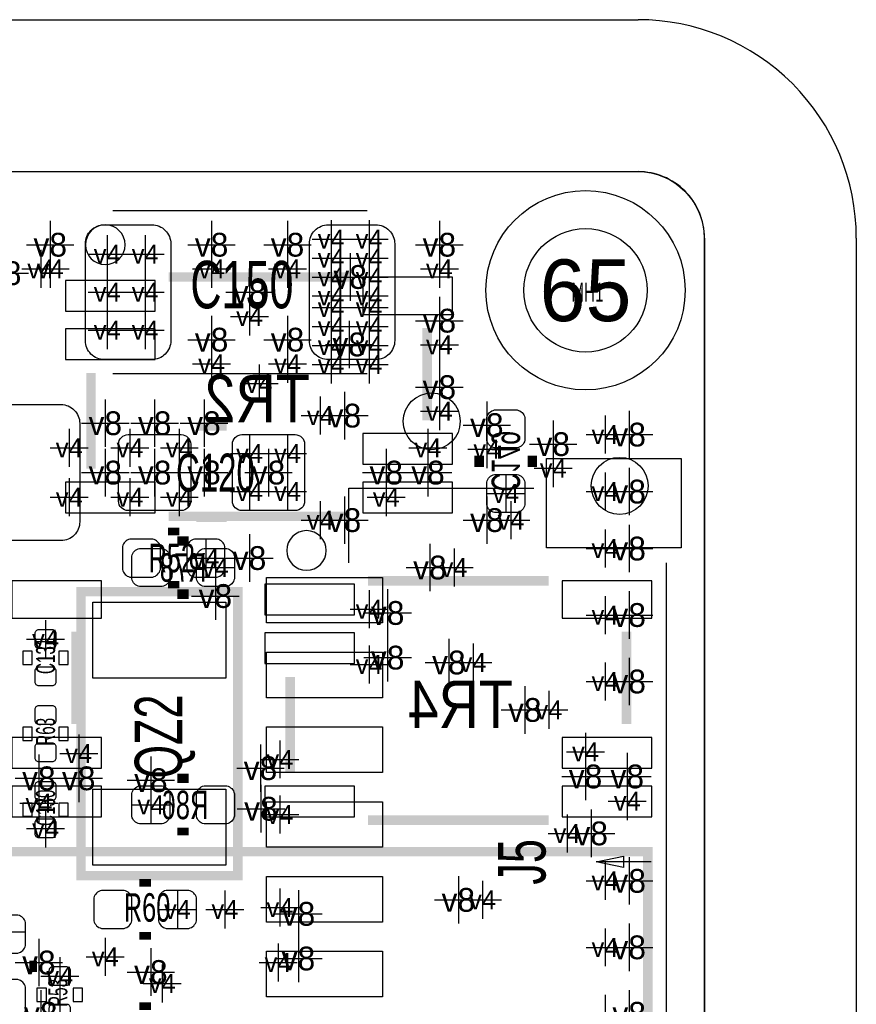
# Model space of a CAD drawing. Extents: x -64 to 356, y -42 to 255.
# Tile 23 of 31: x 40 to 51, y 13 to 26. Entities that reach past the tile are written whole.
import ezdxf
from ezdxf.enums import TextEntityAlignment as Align

# ---------------------------------------------------------------- set-up
doc = ezdxf.new("R2010")
doc.units = 0
for name, color, linetype in [('BG_OUTLINE', 7, 'CONTINUOUS'), ('BG_PANEL', 7, 'CONTINUOUS'), ('MA_NCLEGEND-1-16', 7, 'CONTINUOUS'), ('MA_NCLEGEND-1-2', 7, 'CONTINUOUS'), ('MA_NCLEGEND-14-15', 7, 'CONTINUOUS'), ('MA_NCLEGEND-15-16', 7, 'CONTINUOUS'), ('MA_NCLEGEND-2-3', 7, 'CONTINUOUS'), ('MA_NCLEGEND-3-14', 7, 'CONTINUOUS'), ('PG_SILKSCREEN_BOTTOM', 7, 'CONTINUOUS'), ('PG_SILKSCREEN_TOP', 7, 'CONTINUOUS'), ('PIN_BOTTOM', 7, 'CONTINUOUS'), ('PIN_TOP', 7, 'CONTINUOUS'), ('RD_ASSEMBLY_BOTTOM', 7, 'CONTINUOUS'), ('RD_ASSEMBLY_TOP', 7, 'CONTINUOUS')]:
    doc.layers.add(name, color=color, linetype=linetype)

# ---------------------------------------------------------------- blocks, each defined once
blk = doc.blocks.new('FIGURE_CROSS')
for points in [[(0, 0.5), (0, -0.5)], [(-0.5, 0), (0.5, 0)]]:
    blk.add_lwpolyline(points)
blk = doc.blocks.new('FIGURE_CIRCLE')
blk.add_circle((0, 0), 0.5)

msp = doc.modelspace()

# ---------------------------------------------------------------- linework, layer by layer
at = {"layer": 'BG_OUTLINE'}
msp.add_lwpolyline([(-1.5875, 22.9235, -0.414205), (-0.6985, 23.8125), (48.3235, 23.8125, -0.414199), (49.2125, 22.9235), (49.2125, 20.5105), (49.2125, 1.7145), (49.2125, -0.6985, -0.414223), (48.3235, -1.5875), (-0.6985, -1.5875, -0.414228), (-1.5875, -0.6985)], format="xyb", close=True, dxfattribs=at)
at = {"layer": 'BG_PANEL'}
for points in [[(-0.694182, 25.8445), (48.327818, 25.8445)], [(-0.694182, 23.8125), (48.327818, 23.8125)], [(49.216818, 22.9235), (49.216818, -0.6985)], [(51.248818, 22.9235), (51.248818, -0.6985)]]:
    msp.add_lwpolyline(points, dxfattribs=at)
for points in [[(51.248818, 22.9235, 0.414214), (48.327818, 25.8445)], [(49.216818, 22.9235, 0.414214), (48.327818, 23.8125)]]:
    msp.add_lwpolyline(points, format="xyb", dxfattribs=at)
at = {"layer": 'PG_SILKSCREEN_BOTTOM'}
for points in [[(41.463976, 22.8346, 1), (40.933624, 22.8346, 1)], [(44.156376, 18.7452, 1), (43.626024, 18.7452, 1)]]:
    msp.add_lwpolyline(points, format="xyb", close=True, dxfattribs=at)
for points, const_width in [([(42.046144, 22.402546), (44.466256, 22.402546)], 0.127), ([(45.506132, 21.722588), (45.506132, 20.48764)], 0.127), ([(41.006268, 21.11756), (41.006268, 19.837654)], 0.127), ([(46.2026, 20.0152), (46.2026, 19.8628)], 0.127), ([(46.9138, 20.0152), (46.9138, 19.8628)], 0.127), ([(42.046144, 19.202654), (44.466256, 19.202654)], 0.127), ([(42.164, 18.8722), (42.3164, 18.8722)], 0.127), ([(44.713144, 18.338546), (47.133256, 18.338546)], 0.127), ([(42.164, 18.161), (42.3164, 18.161)], 0.127), ([(40.807132, 17.658588), (40.807132, 16.42364)], 0.127), ([(48.173132, 17.658588), (48.173132, 16.42364)], 0.127), ([(43.673268, 17.05356), (43.673268, 15.773654)], 0.127), ([(42.3164, 15.6972), (42.164, 15.6972)], 0.127), ([(44.713144, 15.138654), (47.133256, 15.138654)], 0.127), ([(42.3164, 14.986), (42.164, 14.986)], 0.1016), ([(35.004502, 2.75971), (48.459898, 2.75971), (48.459898, 14.71549), (35.743642, 14.71549), (35.004502, 13.976096), (35.004502, 2.75971)], 0.127)]:
    msp.add_lwpolyline(points, dxfattribs=dict(at, const_width=const_width))
at = {"layer": 'PG_SILKSCREEN_TOP'}
for points in [[(41.3004, 23.2918), (44.704, 23.2918)], [(44.704, 21.1074), (41.3004, 21.1074)], [(44.45762, 18.579592), (44.45762, 19.57959)], [(44.45762, 19.57959), (46.932596, 19.57959)], [(48.707548, 10.579608), (48.707548, 18.579592)], [(40.2971, 17.3101), (40.5003, 17.3101)], [(40.5003, 15.2781), (40.2971, 15.2781)], [(47.766224, 14.5796), (48.134524, 14.6558)], [(48.134524, 14.6558), (48.134524, 14.5034)], [(48.502824, 14.5796), (47.766224, 14.5796)], [(48.134524, 14.5034), (47.766224, 14.5796)]]:
    msp.add_lwpolyline(points, dxfattribs=at)
for points, const_width in [([(42.8244, 20.3962), (42.418, 20.3962)], 0.1016), ([(42.8244, 19.177), (42.418, 19.177)], 0.1016), ([(42.1894, 18.9992), (42.037, 18.9992)], 0.1016), ([(42.1894, 18.288), (42.037, 18.288)], 0.1016), ([(40.872664, 18.19402), (40.872664, 14.39418), (42.972736, 14.39418), (42.972736, 18.19402), (40.872664, 18.19402)], 0.127), ([(41.656, 14.3002), (41.8084, 14.3002)], 0.1016), ([(41.656, 13.589), (41.8084, 13.589)], 0.1016), ([(40.2336, 13.1064), (40.2336, 13.2588)], 0.1016), ([(41.656, 12.6492), (41.8084, 12.6492)], 0.1016)]:
    msp.add_lwpolyline(points, dxfattribs=dict(at, const_width=const_width))
for points in [[(40.0939, 17.2212), (40.2209, 17.2212), (40.2209, 17.399), (40.0939, 17.399)], [(40.5765, 17.2212), (40.7035, 17.2212), (40.7035, 17.399), (40.5765, 17.399)], [(40.0939, 16.2052), (40.2209, 16.2052), (40.2209, 16.383), (40.0939, 16.383)], [(40.5765, 16.2052), (40.7035, 16.2052), (40.7035, 16.383), (40.5765, 16.383)], [(40.2209, 15.367), (40.0939, 15.367), (40.0939, 15.1892), (40.2209, 15.1892)], [(40.7035, 15.367), (40.5765, 15.367), (40.5765, 15.1892), (40.7035, 15.1892)], [(40.2844, 12.7127), (40.4114, 12.7127), (40.4114, 12.8905), (40.2844, 12.8905)], [(40.767, 12.7127), (40.894, 12.7127), (40.894, 12.8905), (40.767, 12.8905)]]:
    msp.add_lwpolyline(points, close=True, dxfattribs=at)
at = {"layer": 'PIN_BOTTOM'}
for points in [[(44.646342, 22.402673), (44.646342, 21.902547), (45.846238, 21.902547), (45.846238, 22.402673)], [(40.666162, 22.357588), (40.666162, 21.947632), (41.866058, 21.947632), (41.866058, 22.357588)], [(40.666162, 21.707602), (40.666162, 21.297646), (41.866058, 21.297646), (41.866058, 21.707602)], [(44.646342, 20.307554), (44.646342, 19.897598), (45.846238, 19.897598), (45.846238, 20.307554)], [(40.666162, 19.657568), (40.666162, 19.247612), (41.866058, 19.247612), (41.866058, 19.657568)], [(44.646342, 19.657568), (44.646342, 19.247612), (45.846238, 19.247612), (45.846238, 19.657568)], [(39.947342, 18.338673), (39.947342, 17.838547), (41.147238, 17.838547), (41.147238, 18.338673)], [(47.313342, 18.338673), (47.313342, 17.838547), (48.513238, 17.838547), (48.513238, 18.338673)], [(43.333162, 18.293588), (43.333162, 17.883632), (44.533058, 17.883632), (44.533058, 18.293588)], [(43.333162, 17.643602), (43.333162, 17.233646), (44.533058, 17.233646), (44.533058, 17.643602)], [(39.947342, 16.243554), (39.947342, 15.833598), (41.147238, 15.833598), (41.147238, 16.243554)], [(47.313342, 16.243554), (47.313342, 15.833598), (48.513238, 15.833598), (48.513238, 16.243554)], [(39.947342, 15.593568), (39.947342, 15.183612), (41.147238, 15.183612), (41.147238, 15.593568)], [(43.333162, 15.593568), (43.333162, 15.183612), (44.533058, 15.183612), (44.533058, 15.593568)], [(47.313342, 15.593568), (47.313342, 15.183612), (48.513238, 15.183612), (48.513238, 15.593568)]]:
    msp.add_lwpolyline(points, close=True, dxfattribs=at)
for points in [[(46.8122, 20.5232), (46.8122, 20.2184, -0.294587), (46.7106, 20.1168), (46.4058, 20.1168, -0.294587), (46.3042, 20.2184), (46.3042, 20.5232, -0.294587), (46.4058, 20.6248), (46.7106, 20.6248, -0.294587)], [(46.8122, 19.6596), (46.8122, 19.3548, -0.294587), (46.7106, 19.2532), (46.4058, 19.2532, -0.294587), (46.3042, 19.3548), (46.3042, 19.6596, -0.294587), (46.4058, 19.7612), (46.7106, 19.7612, -0.294587)], [(41.656, 18.7706), (41.9608, 18.7706, -0.294587), (42.0624, 18.669), (42.0624, 18.3642, -0.294587), (41.9608, 18.2626), (41.656, 18.2626, -0.294587), (41.5544, 18.3642), (41.5544, 18.669, -0.294587)], [(42.5196, 18.7706), (42.8244, 18.7706, -0.294587), (42.926, 18.669), (42.926, 18.3642, -0.294587), (42.8244, 18.2626), (42.5196, 18.2626, -0.294587), (42.418, 18.3642), (42.418, 18.669, -0.294587)], [(41.9608, 15.0876), (41.656, 15.0876, -0.294587), (41.5544, 15.1892), (41.5544, 15.494, -0.294587), (41.656, 15.5956), (41.9608, 15.5956, -0.294587), (42.0624, 15.494), (42.0624, 15.1892, -0.294587)], [(42.8244, 15.0876), (42.5196, 15.0876, -0.294587), (42.418, 15.1892), (42.418, 15.494, -0.294587), (42.5196, 15.5956), (42.8244, 15.5956, -0.294587), (42.926, 15.494), (42.926, 15.1892, -0.294587)]]:
    msp.add_lwpolyline(points, format="xyb", close=True, dxfattribs=at)
for centre, radius in [((47.625, 22.225), 1.3335), ((48.0822, 19.6088), 0.381)]:
    msp.add_circle(centre, radius, dxfattribs=at)
at = {"layer": 'PIN_TOP'}
for points in [[(42.0751, 21.5519, -0.414214), (41.8211, 21.2979), (41.1861, 21.2979, -0.414214), (40.9321, 21.5519), (40.9321, 22.8473, -0.414214), (41.1861, 23.1013), (41.8211, 23.1013, -0.414214), (42.0751, 22.8473)], [(45.0723, 21.5519, -0.414214), (44.8183, 21.2979), (44.1833, 21.2979, -0.414214), (43.9293, 21.5519), (43.9293, 22.8473, -0.414214), (44.1833, 23.1013), (44.8183, 23.1013, -0.414214), (45.0723, 22.8473)], [(40.606218, 18.876518), (39.955978, 18.876518, -0.41444), (39.706042, 19.126708), (39.706042, 20.446492, -0.41444), (39.955978, 20.696682), (40.606218, 20.696682, -0.41444), (40.856154, 20.446492), (40.856154, 19.126708, -0.41444)], [(41.3766, 19.4056), (41.3766, 20.1676, -0.414214), (41.5036, 20.2946), (42.2148, 20.2946, -0.414214), (42.3418, 20.1676), (42.3418, 19.4056, -0.414214), (42.2148, 19.2786), (41.5036, 19.2786, -0.414214)], [(42.9006, 19.4056), (42.9006, 20.1676, -0.414214), (43.0276, 20.2946), (43.7388, 20.2946, -0.414214), (43.8658, 20.1676), (43.8658, 19.4056, -0.414214), (43.7388, 19.2786), (43.0276, 19.2786, -0.414214)], [(41.8338, 18.8976), (41.529, 18.8976, 0.294587), (41.4274, 18.796), (41.4274, 18.4912, 0.294587), (41.529, 18.3896), (41.8338, 18.3896, 0.294587), (41.9354, 18.4912), (41.9354, 18.796, 0.294587)], [(42.6974, 18.8976), (42.3926, 18.8976, 0.294587), (42.291, 18.796), (42.291, 18.4912, 0.294587), (42.3926, 18.3896), (42.6974, 18.3896, 0.294587), (42.799, 18.4912), (42.799, 18.796, 0.294587)], [(40.3098, 17.433036, -0.414214), (40.259, 17.483836), (40.259, 17.636236, -0.414214), (40.3098, 17.687036), (40.4876, 17.687036, -0.414214), (40.5384, 17.636236), (40.5384, 17.483836, -0.414214), (40.4876, 17.433036)], [(40.3098, 16.933164, -0.414214), (40.259, 16.983964), (40.259, 17.136364, -0.414214), (40.3098, 17.187164), (40.4876, 17.187164, -0.414214), (40.5384, 17.136364), (40.5384, 16.983964, -0.414214), (40.4876, 16.933164)], [(40.3098, 16.417036, -0.414214), (40.259, 16.467836), (40.259, 16.620236, -0.414214), (40.3098, 16.671036), (40.4876, 16.671036, -0.414214), (40.5384, 16.620236), (40.5384, 16.467836, -0.414214), (40.4876, 16.417036)], [(40.3098, 15.917164, -0.414214), (40.259, 15.967964), (40.259, 16.120364, -0.414214), (40.3098, 16.171164), (40.4876, 16.171164, -0.414214), (40.5384, 16.120364), (40.5384, 15.967964, -0.414214), (40.4876, 15.917164)], [(40.4876, 15.655036, -0.414214), (40.5384, 15.604236), (40.5384, 15.451836, -0.414214), (40.4876, 15.401036), (40.3098, 15.401036, -0.414214), (40.259, 15.451836), (40.259, 15.604236, -0.414214), (40.3098, 15.655036)], [(40.4876, 15.155164, -0.414214), (40.5384, 15.104364), (40.5384, 14.951964, -0.414214), (40.4876, 14.901164), (40.3098, 14.901164, -0.414214), (40.259, 14.951964), (40.259, 15.104364, -0.414214), (40.3098, 15.155164)], [(41.148, 13.6906), (41.4528, 13.6906, 0.294587), (41.5544, 13.7922), (41.5544, 14.097, 0.294587), (41.4528, 14.1986), (41.148, 14.1986, 0.294587), (41.0464, 14.097), (41.0464, 13.7922, 0.294587)], [(42.0116, 13.6906), (42.3164, 13.6906, 0.294587), (42.418, 13.7922), (42.418, 14.097, 0.294587), (42.3164, 14.1986), (42.0116, 14.1986, 0.294587), (41.91, 14.097), (41.91, 13.7922, 0.294587)], [(40.132, 13.462), (40.132, 13.7668, 0.294587), (40.0304, 13.8684), (39.7256, 13.8684, 0.294587), (39.624, 13.7668), (39.624, 13.462, 0.294587), (39.7256, 13.3604), (40.0304, 13.3604, 0.294587)], [(40.5003, 12.924536, -0.414214), (40.4495, 12.975336), (40.4495, 13.127736, -0.414214), (40.5003, 13.178536), (40.6781, 13.178536, -0.414214), (40.7289, 13.127736), (40.7289, 12.975336, -0.414214), (40.6781, 12.924536)], [(40.132, 12.5984), (40.132, 12.9032, 0.294587), (40.0304, 13.0048), (39.7256, 13.0048, 0.294587), (39.624, 12.9032), (39.624, 12.5984, 0.294587), (39.7256, 12.4968), (40.0304, 12.4968, 0.294587)], [(40.5003, 12.424664, -0.414214), (40.4495, 12.475464), (40.4495, 12.627864, -0.414214), (40.5003, 12.678664), (40.6781, 12.678664, -0.414214), (40.7289, 12.627864), (40.7289, 12.475464, -0.414214), (40.6781, 12.424664)]]:
    msp.add_lwpolyline(points, format="xyb", close=True, dxfattribs=at)
for points in [[(48.907192, 18.77949), (47.103792, 18.77949), (47.103792, 19.97329), (48.907192, 19.97329)], [(44.9072, 17.77492), (43.3578, 17.77492), (43.3578, 18.38452), (44.9072, 18.38452)], [(41.0337, 18.052034), (42.8117, 18.052034), (42.8117, 17.036034), (41.0337, 17.036034)], [(44.9072, 16.774922), (43.3578, 16.774922), (43.3578, 17.384522), (44.9072, 17.384522)], [(44.9072, 15.774924), (43.3578, 15.774924), (43.3578, 16.384524), (44.9072, 16.384524)], [(41.0337, 15.552166), (42.8117, 15.552166), (42.8117, 14.536166), (41.0337, 14.536166)], [(44.9072, 14.774926), (43.3578, 14.774926), (43.3578, 15.384526), (44.9072, 15.384526)], [(44.9072, 13.774674), (43.3578, 13.774674), (43.3578, 14.384274), (44.9072, 14.384274)], [(44.9072, 12.774676), (43.3578, 12.774676), (43.3578, 13.384276), (44.9072, 13.384276)]]:
    msp.add_lwpolyline(points, close=True, dxfattribs=at)
for centre, radius in [((47.625, 22.225), 1.3335), ((45.5676, 20.4724), 0.381)]:
    msp.add_circle(centre, radius, dxfattribs=at)

# ---------------------------------------------------------------- block references
at = {"layer": 'MA_NCLEGEND-1-16', "xscale": 1.651, "yscale": 1.651}
msp.add_blockref('FIGURE_CIRCLE', (47.625, 22.225), dxfattribs=at)
at = {"layer": 'MA_NCLEGEND-1-2', "xscale": 0.508, "yscale": 0.508}
for p in [(44.2214, 22.9108), (44.7294, 22.9108), (41.2242, 22.7076), (41.7322, 22.7076), (44.2214, 22.4028), (44.7294, 22.4028), (41.2242, 22.1996), (41.7322, 22.1996), (44.2214, 21.9964), (44.7294, 21.9964), (41.2242, 21.6916), (41.7322, 21.6916), (44.2214, 21.4884), (44.7294, 21.4884), (43.2562, 20.9804), (40.7162, 20.1168), (41.529, 20.1168), (42.1894, 20.1168), (43.1292, 20.0406), (43.6372, 20.0406), (43.1292, 19.5326), (43.6372, 19.5326), (40.7162, 19.4564), (41.529, 19.4564), (42.1894, 19.4564), (42.545, 18.6436), (44.7294, 17.9578), (40.3987, 17.560036), (44.7294, 17.2212), (43.5356, 15.9512), (43.5356, 15.2146), (40.3987, 15.028164), (43.5356, 13.97), (42.164, 13.9446), (42.799, 13.9446), (39.874698, 13.643102), (41.1988, 13.3096), (43.5102, 13.2334), (40.5892, 13.051536), (41.9608, 12.954), (40.5892, 12.5476)]:
    msp.add_blockref('FIGURE_CROSS', p, dxfattribs=at)
at = {"layer": 'MA_NCLEGEND-14-15', "xscale": 0.508, "yscale": 0.508}
for p in [(40.3352, 22.511258), (42.6212, 22.511258), (43.6372, 22.511258), (45.6692, 22.511258), (43.1292, 21.876258), (45.6692, 21.495258), (42.6212, 21.241258), (43.6372, 21.241258), (45.6692, 20.606258), (44.075858, 20.5486), (47.885858, 20.2946), (45.5168, 20.1168), (46.3042, 20.098258), (47.1932, 19.844258), (47.885858, 19.5326), (44.958, 19.4564), (44.075858, 19.1516), (46.627542, 19.1516), (47.885858, 18.7706), (42.672, 18.5166), (45.865542, 18.5166), (47.885858, 17.8816), (46.119542, 17.2466), (47.885858, 16.9926), (47.135542, 16.6116), (40.8432, 16.0274), (47.625, 16.0528), (40.3098, 15.367), (41.8084, 15.3416), (48.1838, 15.3924), (47.377858, 14.9606), (47.885858, 14.3256), (46.246542, 14.0716), (47.885858, 13.4366), (47.885858, 12.5476)]:
    msp.add_blockref('FIGURE_CROSS', p, dxfattribs=at)
at = {"layer": 'MA_NCLEGEND-15-16', "xscale": 0.508, "yscale": 0.508}
for p in [(45.5168, 20.1168), (46.5582, 19.5072), (44.958, 19.4564), (42.672, 18.5166), (40.8432, 16.0274), (47.625, 16.0528), (40.3098, 15.367), (41.8084, 15.3416), (48.1838, 15.3924)]:
    msp.add_blockref('FIGURE_CROSS', p, dxfattribs=at)
at = {"layer": 'MA_NCLEGEND-2-3', "xscale": 0.508, "yscale": 0.508}
for p in [(41.2242, 22.7076), (41.7322, 22.7076), (44.2214, 22.6568), (44.7294, 22.6568), (40.4622, 22.511258), (42.6212, 22.511258), (43.6372, 22.511258), (45.6692, 22.511258), (41.2242, 22.1996), (41.7322, 22.1996), (44.2214, 22.1488), (44.7294, 22.1488), (43.1292, 21.876258), (44.2214, 21.7424), (44.7294, 21.7424), (41.2242, 21.6916), (41.7322, 21.6916), (45.6692, 21.495258), (42.6212, 21.241258), (43.6372, 21.241258), (44.2214, 21.2344), (44.7294, 21.2344), (45.6692, 20.606258), (44.075858, 20.5486), (47.885858, 20.2946), (40.7162, 20.1168), (41.529, 20.1168), (42.1894, 20.1168), (43.1292, 20.0406), (43.6372, 20.0406), (46.3042, 20.098258), (47.1932, 19.844258), (43.1292, 19.5326), (43.6372, 19.5326), (47.885858, 19.5326), (40.7162, 19.4564), (41.529, 19.4564), (42.1894, 19.4564), (44.075858, 19.1516), (46.627542, 19.1516), (47.885858, 18.7706), (42.545, 18.6436), (45.865542, 18.5166), (44.7294, 17.9578), (47.885858, 17.8816), (44.7294, 17.2212), (46.119542, 17.2466), (47.885858, 16.9926), (47.135542, 16.6116), (43.5356, 15.9512), (43.5356, 15.2146), (47.377858, 14.9606), (47.885858, 14.3256), (43.5356, 13.97), (46.246542, 14.0716), (42.164, 13.9446), (47.885858, 13.4366), (43.5102, 13.2334), (40.5892, 13.051536), (40.5892, 12.5476), (47.885858, 12.5476)]:
    msp.add_blockref('FIGURE_CROSS', p, dxfattribs=at)
at = {"layer": 'MA_NCLEGEND-3-14', "xscale": 0.635, "yscale": 0.635}
for p in [(40.4622, 22.8346), (42.6212, 22.8346), (43.6372, 22.8346), (45.6692, 22.8346), (39.8526, 22.4536), (44.4754, 22.4028), (43.1292, 22.1996), (45.6692, 21.8186), (42.6212, 21.5646), (43.6372, 21.5646), (44.4627, 21.5011), (45.6692, 20.9296), (44.3992, 20.5486), (41.1988, 20.447), (41.8592, 20.447), (42.5196, 20.447), (46.3042, 20.4216), (48.2092, 20.2946), (47.1932, 20.1676), (41.1988, 19.7866), (41.8592, 19.7866), (42.5196, 19.7866), (43.3832, 19.7866), (44.958, 19.7866), (45.5168, 19.7866), (48.2092, 19.5326), (44.3992, 19.1516), (46.3042, 19.1516), (48.2092, 18.7706), (43.1292, 18.6436), (45.5422, 18.5166), (42.672, 18.1356), (44.977304, 17.909032), (48.2092, 17.8816), (44.977304, 17.311624), (45.7962, 17.2466), (48.2092, 16.9926), (46.8122, 16.6116), (43.275504, 15.833344), (40.3098, 15.6972), (40.8432, 15.6972), (41.8084, 15.6718), (47.625, 15.7226), (48.1838, 15.7226), (43.2816, 15.2908), (47.7012, 14.9606), (48.2092, 14.3256), (45.9232, 14.0716), (43.783504, 13.884656), (48.2092, 13.4366), (43.783504, 13.287248), (40.3098, 13.2334), (41.8084, 13.1064), (40.3352, 12.5476), (48.2092, 12.5476)]:
    msp.add_blockref('FIGURE_CROSS', p, dxfattribs=at)

# ---------------------------------------------------------------- texts
at = {"layer": 'MA_NCLEGEND-1-16'}
msp.add_text('65', height=0.8255, dxfattribs=at).set_placement((47.625, 22.225), align=Align.MIDDLE_CENTER)
at = {"layer": 'MA_NCLEGEND-1-2'}
for p in [(44.2214, 22.9108), (44.7294, 22.9108), (41.2242, 22.7076), (41.7322, 22.7076), (44.2214, 22.4028), (44.7294, 22.4028), (41.2242, 22.1996), (41.7322, 22.1996), (44.2214, 21.9964), (44.7294, 21.9964), (41.2242, 21.6916), (41.7322, 21.6916), (44.2214, 21.4884), (44.7294, 21.4884), (43.2562, 20.9804), (40.7162, 20.1168), (41.529, 20.1168), (42.1894, 20.1168), (43.1292, 20.0406), (43.6372, 20.0406), (43.1292, 19.5326), (43.6372, 19.5326), (40.7162, 19.4564), (41.529, 19.4564), (42.1894, 19.4564), (42.545, 18.6436), (44.7294, 17.9578), (40.3987, 17.560036), (44.7294, 17.2212), (43.5356, 15.9512), (43.5356, 15.2146), (40.3987, 15.028164), (43.5356, 13.97), (42.164, 13.9446), (42.799, 13.9446), (41.1988, 13.3096), (43.5102, 13.2334), (40.5892, 13.051536), (41.9608, 12.954)]:
    msp.add_text('v4', height=0.254, dxfattribs=at).set_placement(p, align=Align.MIDDLE_CENTER)
at = {"layer": 'MA_NCLEGEND-14-15'}
for p in [(40.3352, 22.511258), (42.6212, 22.511258), (43.6372, 22.511258), (45.6692, 22.511258), (43.1292, 21.876258), (45.6692, 21.495258), (42.6212, 21.241258), (43.6372, 21.241258), (45.6692, 20.606258), (44.075858, 20.5486), (47.885858, 20.2946), (45.5168, 20.1168), (46.3042, 20.098258), (47.1932, 19.844258), (47.885858, 19.5326), (44.958, 19.4564), (44.075858, 19.1516), (46.627542, 19.1516), (47.885858, 18.7706), (42.672, 18.5166), (45.865542, 18.5166), (47.885858, 17.8816), (46.119542, 17.2466), (47.885858, 16.9926), (47.135542, 16.6116), (40.8432, 16.0274), (47.625, 16.0528), (40.3098, 15.367), (41.8084, 15.3416), (48.1838, 15.3924), (47.377858, 14.9606), (47.885858, 14.3256), (46.246542, 14.0716), (47.885858, 13.4366)]:
    msp.add_text('v4', height=0.254, dxfattribs=at).set_placement(p, align=Align.MIDDLE_CENTER)
at = {"layer": 'MA_NCLEGEND-15-16'}
for p in [(45.5168, 20.1168), (46.5582, 19.5072), (44.958, 19.4564), (42.672, 18.5166), (40.8432, 16.0274), (47.625, 16.0528), (40.3098, 15.367), (41.8084, 15.3416), (48.1838, 15.3924)]:
    msp.add_text('v4', height=0.254, dxfattribs=at).set_placement(p, align=Align.MIDDLE_CENTER)
at = {"layer": 'MA_NCLEGEND-2-3'}
for p in [(41.2242, 22.7076), (41.7322, 22.7076), (44.2214, 22.6568), (44.7294, 22.6568), (40.4622, 22.511258), (42.6212, 22.511258), (43.6372, 22.511258), (45.6692, 22.511258), (41.2242, 22.1996), (41.7322, 22.1996), (44.2214, 22.1488), (44.7294, 22.1488), (43.1292, 21.876258), (44.2214, 21.7424), (44.7294, 21.7424), (41.2242, 21.6916), (41.7322, 21.6916), (45.6692, 21.495258), (42.6212, 21.241258), (43.6372, 21.241258), (44.2214, 21.2344), (44.7294, 21.2344), (45.6692, 20.606258), (44.075858, 20.5486), (47.885858, 20.2946), (40.7162, 20.1168), (41.529, 20.1168), (42.1894, 20.1168), (43.1292, 20.0406), (43.6372, 20.0406), (46.3042, 20.098258), (47.1932, 19.844258), (43.1292, 19.5326), (43.6372, 19.5326), (47.885858, 19.5326), (40.7162, 19.4564), (41.529, 19.4564), (42.1894, 19.4564), (44.075858, 19.1516), (46.627542, 19.1516), (47.885858, 18.7706), (42.545, 18.6436), (45.865542, 18.5166), (44.7294, 17.9578), (47.885858, 17.8816), (44.7294, 17.2212), (46.119542, 17.2466), (47.885858, 16.9926), (47.135542, 16.6116), (43.5356, 15.9512), (43.5356, 15.2146), (47.377858, 14.9606), (47.885858, 14.3256), (43.5356, 13.97), (46.246542, 14.0716), (42.164, 13.9446), (47.885858, 13.4366), (43.5102, 13.2334), (40.5892, 13.051536)]:
    msp.add_text('v4', height=0.254, dxfattribs=at).set_placement(p, align=Align.MIDDLE_CENTER)
at = {"layer": 'MA_NCLEGEND-3-14'}
for p in [(40.4622, 22.8346), (42.6212, 22.8346), (43.6372, 22.8346), (45.6692, 22.8346), (39.8526, 22.4536), (44.4754, 22.4028), (43.1292, 22.1996), (45.6692, 21.8186), (42.6212, 21.5646), (43.6372, 21.5646), (44.4627, 21.5011), (45.6692, 20.9296), (44.3992, 20.5486), (41.1988, 20.447), (41.8592, 20.447), (42.5196, 20.447), (46.3042, 20.4216), (48.2092, 20.2946), (47.1932, 20.1676), (41.1988, 19.7866), (41.8592, 19.7866), (42.5196, 19.7866), (43.3832, 19.7866), (44.958, 19.7866), (45.5168, 19.7866), (48.2092, 19.5326), (44.3992, 19.1516), (46.3042, 19.1516), (48.2092, 18.7706), (43.1292, 18.6436), (45.5422, 18.5166), (42.672, 18.1356), (44.977304, 17.909032), (48.2092, 17.8816), (44.977304, 17.311624), (45.7962, 17.2466), (48.2092, 16.9926), (46.8122, 16.6116), (43.275504, 15.833344), (40.3098, 15.6972), (40.8432, 15.6972), (41.8084, 15.6718), (47.625, 15.7226), (48.1838, 15.7226), (43.2816, 15.2908), (47.7012, 14.9606), (48.2092, 14.3256), (45.9232, 14.0716), (43.783504, 13.884656), (48.2092, 13.4366), (43.783504, 13.287248), (40.3098, 13.2334), (41.8084, 13.1064), (40.3352, 12.5476), (48.2092, 12.5476)]:
    msp.add_text('v8', height=0.3175, dxfattribs=at).set_placement(p, align=Align.MIDDLE_CENTER)
at = {"layer": 'RD_ASSEMBLY_BOTTOM', "text_generation_flag": 2}
for s, height, width, p in [('TR2', 0.635, 0.8784, (43.2308, 20.4597)), ('R78', 0.381, 0.666667, (42.2402, 18.3261)), ('TR4', 0.635, 0.8784, (45.9486, 16.3703)), ('R86', 0.381, 0.666667, (42.2656, 15.1511))]:
    msp.add_text(s, height=height, dxfattribs=dict(at, width=width)).set_placement(p, align=Align.CENTER)
at = {"layer": 'RD_ASSEMBLY_BOTTOM', "text_generation_flag": 2, "width": 0.666667}
msp.add_text('C149', height=0.381, rotation=270, dxfattribs=at).set_placement((46.3677, 19.939), align=Align.CENTER)
at = {"layer": 'RD_ASSEMBLY_TOP'}
for s, height, width, p in [('C150', 0.635, 0.68, (43.0276, 21.9837)), ('MH1', 0.254, 0.6, (47.6504, 22.0726)), ('C120', 0.508, 0.65, (42.672, 19.5326)), ('R52', 0.381, 0.666667, (42.0878, 18.4531)), ('R60', 0.381, 0.666667, (41.7576, 13.7795))]:
    msp.add_text(s, height=height, dxfattribs=dict(at, width=width)).set_placement(p, align=Align.CENTER)
for s, height, width, p in [('C131', 0.254, 0.6, (40.5257, 17.3355)), ('QZ2', 0.635, 0.68, (42.2275, 16.256)), ('R63', 0.254, 0.6, (40.5257, 16.3195)), ('C130', 0.254, 0.6, (40.5257, 15.3035)), ('J5', 0.635, 0.68, (47.090584, 14.5796)), ('R53', 0.254, 0.6, (40.6908, 12.827))]:
    msp.add_text(s, height=height, rotation=90, dxfattribs=dict(at, width=width)).set_placement(p, align=Align.CENTER)

doc.saveas('drawing.dxf')
